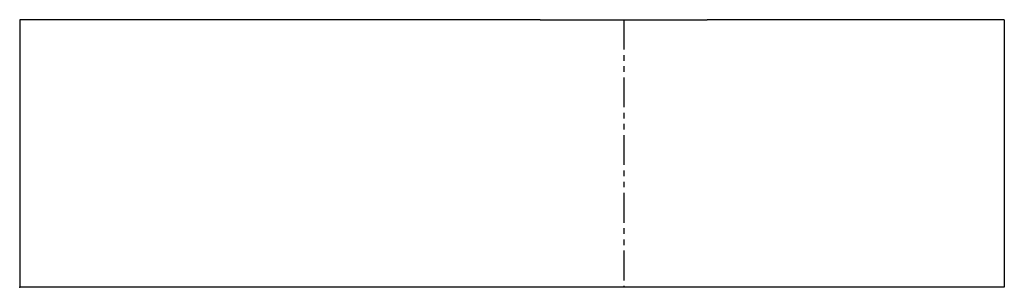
# Model space of a CAD drawing. Header units: millimetres. Extents: x 0 to 269, y 0 to 73.
import ezdxf

# ---------------------------------------------------------------- set-up
doc = ezdxf.new("R2010")
doc.units = ezdxf.units.MM
doc.header["$PDSIZE"] = -1
doc.linetypes.add('SLD-İki-Kısa-Kesik-Çizgili-Uzun-Kesik-Çizgi', pattern=[15.748, 8.128, -1.524, 1.524, -1.524, 1.524, -1.524])
doc.linetypes.add('SLD-Sürekli', pattern=[0])

msp = doc.modelspace()

# ---------------------------------------------------------------- linework, layer by layer
at = {"color": 7, "linetype": 'SLD-Sürekli', "lineweight": 25}
for p, q in [((0.4, 73.4), (0.4, 0.4)), ((142.51, 73.4), (0.4, 73.4)), ((142.51, 73.4), (188.09, 73.4)), ((269.2, 73.4), (188.09, 73.4)), ((269.2, 73.4), (269.2, 0.4)), ((142.51, 0.4), (0.4, 0.4)), ((188.09, 0.4), (142.51, 0.4)), ((269.2, 0.4), (188.09, 0.4))]:
    msp.add_line(p, q, dxfattribs=at)
at = {"color": 7, "linetype": 'SLD-İki-Kısa-Kesik-Çizgili-Uzun-Kesik-Çizgi'}
msp.add_line((165.3, 73.4), (165.3, 0.4), dxfattribs=at)
at = {"color": 7, "linetype": 'SLD-Sürekli'}
msp.add_point((0.4, 0.4), dxfattribs=at)

doc.saveas('drawing.dxf')
